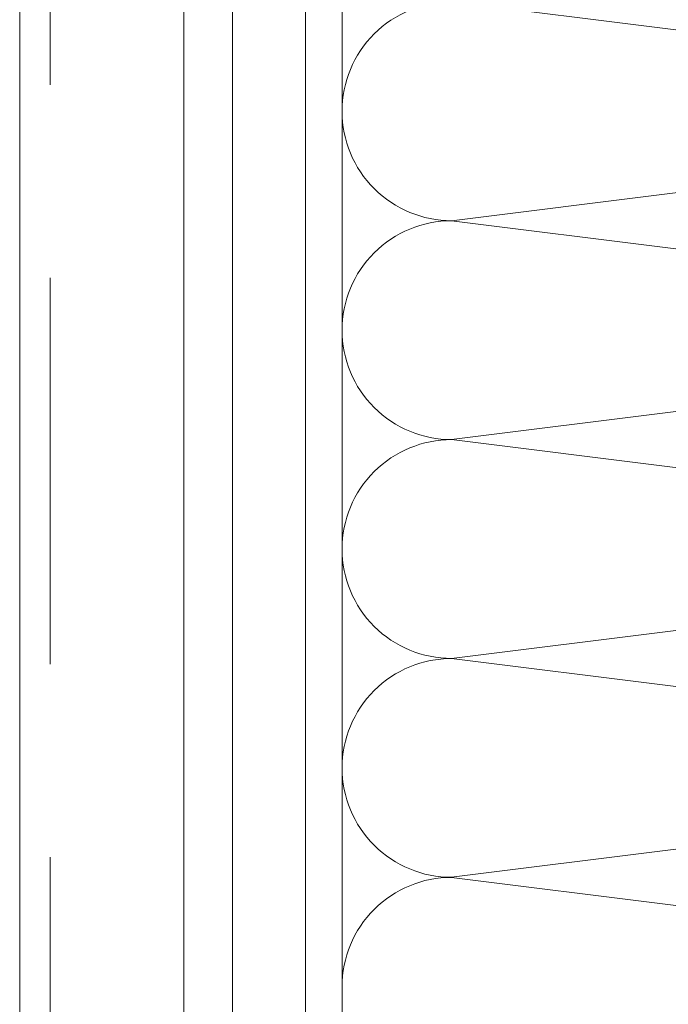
# Model space of a CAD drawing. Header units: millimetres. Extents: x 144573 to 336993, y 74252 to 247042.
# Tile 68 of 256: x 146721 to 146828, y 186280 to 186442. Entities that reach past the tile are written whole.
import ezdxf

# ---------------------------------------------------------------- set-up
doc = ezdxf.new("R2010")
doc.units = ezdxf.units.MM
doc.linetypes.add('ČÁRKOVANÁ', pattern=[19.05, 12.7, -6.35])
doc.layers.add('FASÁDA DETAILNÍ', color=255, linetype='Continuous', lineweight=0)

# ---------------------------------------------------------------- blocks, each defined once
blk = doc.blocks.new('*U1335')
for points in [[(1.00002, 0, 0.414243), (1.10001, 0.1), (1.00003, 0.9, -1.0001), (1.20001, 0.9), (1.10003, 0.1, 0.414228), (1.20003, 0, 0.414228)], [(1.20003, 0, 0.414243), (1.30002, 0.1), (1.20004, 0.9, -1.0001), (1.40002, 0.9), (1.30004, 0.1, 0.414228), (1.40003, 0, 0.414228)], [(1.40003, 0, 0.414243), (1.50002, 0.1), (1.40004, 0.9, -1.0001), (1.60002, 0.9), (1.50004, 0.1, 0.414228), (1.60004, 0, 0.414228)], [(1.60004, 0, 0.414243), (1.70003, 0.1), (1.60005, 0.9, -1.0001), (1.80003, 0.9), (1.70005, 0.1, 0.414228), (1.80004, 0, 0.414228)], [(1.80004, 0, 0.414243), (1.90003, 0.1), (1.80005, 0.9, -1.0001), (2.00003, 0.9), (1.90005, 0.1, 0.414228), (2.00005, 0, 0.414228)]]:
    blk.add_lwpolyline(points, format="xyb")

msp = doc.modelspace()

# ---------------------------------------------------------------- linework, layer by layer
at = {"layer": 'FASÁDA DETAILNÍ'}
for p, q in [((146748.48, 186250.759), (146748.48, 186659.759)), ((146748.48, 186250.759), (146748.48, 186659.759)), ((146756.48, 186659.759), (146756.48, 186250.759)), ((146756.48, 186659.759), (146756.48, 186250.759)), ((146768.48, 186250.759), (146768.48, 186659.759)), ((146768.48, 186250.759), (146768.48, 186659.759)), ((146774.48, 186659.759), (146774.48, 186250.759)), ((146774.48, 186659.759), (146774.48, 186250.759))]:
    msp.add_line(p, q, dxfattribs=at)
msp.add_lwpolyline([(173301.48, 174615.259), (146721.48, 174615.259), (146721.48, 198295.259), (173301.48, 198295.259)], close=True, dxfattribs=at)
at = {"layer": 'FASÁDA DETAILNÍ', "linetype": 'ČÁRKOVANÁ', "ltscale": 5}
msp.add_lwpolyline([(173296.48, 174620.259), (146726.48, 174620.259), (146726.48, 198290.259), (173296.48, 198290.259)], close=True, dxfattribs=at)

# ---------------------------------------------------------------- block references
at = {"layer": 'FASÁDA DETAILNÍ', "xscale": 179.9999932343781, "yscale": 179.9999932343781, "zscale": 179.9999932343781, "rotation": 270}
msp.add_blockref('*U1335', (146774.48, 186642.932), dxfattribs=at)
msp.add_blockref('*U1335', (146774.48, 186642.932), dxfattribs=at)

doc.saveas('drawing.dxf')
